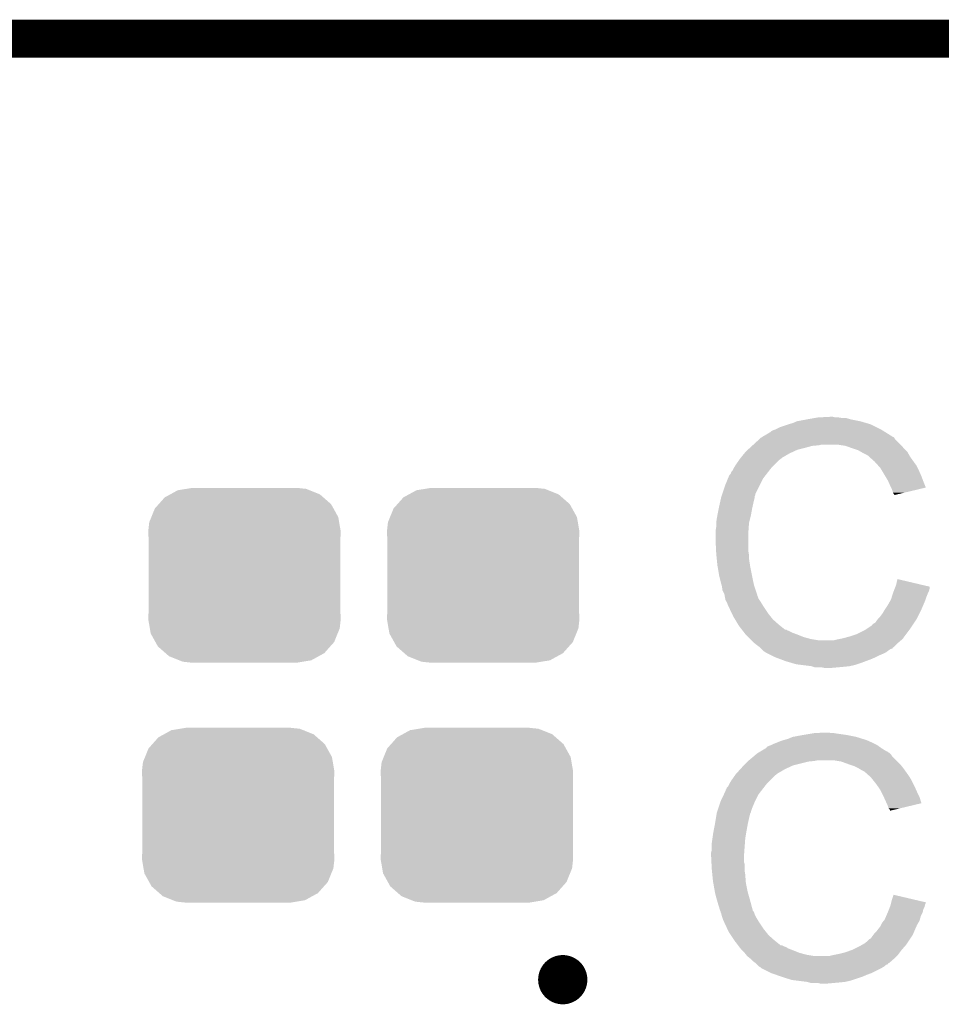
# Model space of a CAD drawing. Extents: x -0.05 to 0.95, y -0.15 to 1.54.
# Tile 25 of 27: x 0.4 to 0.54, y 1.39 to 1.54. Entities that reach past the tile are written whole.
import ezdxf

# ---------------------------------------------------------------- set-up
doc = ezdxf.new("R2010")
doc.units = 0
doc.layers.get('0').update_dxf_attribs({"linetype": 'CONTINUOUS'})
for name, color, linetype in [('AMBIENT_26_CLICK_V100_GKO', 5, 'CONTINUOUS'), ('AMBIENT_26_CLICK_V100_GTO', 14, 'CONTINUOUS'), ('AMBIENT_26_CLICK_V100_GTS', 12, 'CONTINUOUS')]:
    doc.layers.add(name, color=color, linetype=linetype)

# ---------------------------------------------------------------- blocks, each defined once
blk = doc.blocks.new('CUSTOM_62')
for points in [[(-0.01263, 0.01234), (-0.01175, 0.01282), (0.01249, 0.01234), (0.01194, 0.01282)], [(-0.01175, 0.01282), (-0.01057, 0.01347), (0.01194, 0.01282), (0.01032, 0.01347)], [(-0.01057, 0.01347), (-0.0092, 0.01369), (0.01032, 0.01347), (0.00976, 0.01369)], [(-0.0092, 0.01369), (-0.00825, 0.01385), (0.00976, 0.01369), (0.00825, 0.01385)], [(-0.01419, 0.01059), (-0.01358, 0.01127), (0.01409, 0.01059), (0.01371, 0.01127)], [(-0.01358, 0.01127), (-0.01263, 0.01234), (0.01371, 0.01127), (0.01249, 0.01234)], [(-0.01475, 0.00922), (-0.01419, 0.01059), (0.01485, 0.00922), (0.01409, 0.01059)], [(-0.01525, 0.0069), (-0.01508, 0.00841), (0.01525, 0.0069), (0.01499, 0.00841)], [(-0.01508, 0.00841), (-0.01475, 0.00922), (0.01499, 0.00841), (0.01485, 0.00922)], [(-0.0152, 0.00607), (-0.01525, 0.0069), (0.0152, 0.00607), (0.01525, 0.0069)], [(-0.0152, -0.00607), (-0.0152, 0.00607), (0.0152, -0.00607), (0.0152, 0.00607)], [(-0.01525, -0.0069), (-0.0152, -0.00607), (0.01525, -0.0069), (0.0152, -0.00607)], [(-0.01499, -0.00841), (-0.01525, -0.0069), (0.01508, -0.00841), (0.01525, -0.0069)], [(-0.01485, -0.00922), (-0.01499, -0.00841), (0.01475, -0.00922), (0.01508, -0.00841)], [(-0.01409, -0.01059), (-0.01485, -0.00922), (0.01419, -0.01059), (0.01475, -0.00922)], [(-0.01371, -0.01127), (-0.01409, -0.01059), (0.01358, -0.01127), (0.01419, -0.01059)], [(-0.01249, -0.01234), (-0.01371, -0.01127), (0.01263, -0.01234), (0.01358, -0.01127)], [(-0.01194, -0.01282), (-0.01249, -0.01234), (0.01175, -0.01282), (0.01263, -0.01234)], [(-0.01032, -0.01347), (-0.01194, -0.01282), (0.01057, -0.01347), (0.01175, -0.01282)], [(-0.00976, -0.01369), (-0.01032, -0.01347), (0.0092, -0.01369), (0.01057, -0.01347)], [(-0.00825, -0.01385), (-0.00976, -0.01369), (0.00825, -0.01385), (0.0092, -0.01369)]]:
    blk.add_solid(points)

msp = doc.modelspace()

# ---------------------------------------------------------------- linework, layer by layer
at = {"layer": 'AMBIENT_26_CLICK_V100_GKO', "const_width": 0.006}
msp.add_lwpolyline([(0.161, 1.54), (0.741, 1.54)], dxfattribs=at)
at = {"layer": 'AMBIENT_26_CLICK_V100_GTO', "const_width": 0.0039}
for points in [[(0.4835, 1.3929, 1), (0.4835, 1.389)], [(0.4835, 1.389, 1), (0.4835, 1.3929)]]:
    msp.add_lwpolyline(points, format="xyb", dxfattribs=at)
at = {"layer": 'AMBIENT_26_CLICK_V100_GTO'}
for points in [[(0.52333, 1.4799), (0.5239, 1.48), (0.5278, 1.4799), (0.5272, 1.48)], [(0.5239, 1.48), (0.5258, 1.4801), (0.5267, 1.48), (0.5263, 1.4801)], [(0.5172, 1.4781), (0.518, 1.4785), (0.5339, 1.4781), (0.5331, 1.4785)], [(0.518, 1.4785), (0.5192, 1.4789), (0.5331, 1.4785), (0.5323, 1.4789)], [(0.5192, 1.4789), (0.5199, 1.4791), (0.5323, 1.4789), (0.53162, 1.4791)], [(0.5199, 1.4791), (0.5206, 1.4794), (0.53162, 1.4791), (0.5306, 1.4794)], [(0.5206, 1.4794), (0.5222, 1.4797), (0.5306, 1.4794), (0.5291, 1.4797)], [(0.5222, 1.4797), (0.52333, 1.4799), (0.5291, 1.4797), (0.5284, 1.4799)], [(0.5149, 1.4768), (0.51507, 1.4769), (0.53597, 1.4768), (0.5359, 1.4769)], [(0.51507, 1.4769), (0.51523, 1.477), (0.5359, 1.4769), (0.5356, 1.477)], [(0.51523, 1.477), (0.5154, 1.4771), (0.5356, 1.477), (0.5355, 1.4771)], [(0.5154, 1.4771), (0.5164, 1.4777), (0.5355, 1.4771), (0.53454, 1.4777)], [(0.5164, 1.4777), (0.5165, 1.4778), (0.53454, 1.4777), (0.53438, 1.4778)], [(0.5165, 1.4778), (0.5169, 1.478), (0.53438, 1.4778), (0.53406, 1.478)], [(0.5169, 1.478), (0.5172, 1.4781), (0.53406, 1.478), (0.5339, 1.4781)], [(0.51315, 1.4752), (0.51348, 1.4755), (0.5219, 1.4752), (0.523, 1.4755)], [(0.51348, 1.4755), (0.51359, 1.4756), (0.523, 1.4755), (0.5241, 1.4756)], [(0.51359, 1.4756), (0.5137, 1.4757), (0.5241, 1.4756), (0.5245, 1.4757)], [(0.5137, 1.4757), (0.51468, 1.4766), (0.537, 1.4757), (0.5361, 1.4766)], [(0.51468, 1.4766), (0.5149, 1.4768), (0.5361, 1.4766), (0.53597, 1.4768)], [(0.5283, 1.4755), (0.527, 1.4757), (0.5372, 1.4755), (0.537, 1.4757)], [(0.5294, 1.4751), (0.5283, 1.4755), (0.53752, 1.4751), (0.5372, 1.4755)], [(0.51168, 1.4736), (0.51225, 1.4743), (0.5182, 1.4736), (0.5194, 1.4743)], [(0.51225, 1.4743), (0.5125, 1.4746), (0.5194, 1.4743), (0.52005, 1.4746)], [(0.5125, 1.4746), (0.51283, 1.4749), (0.52005, 1.4746), (0.5207, 1.4749)], [(0.51283, 1.4749), (0.51315, 1.4752), (0.5207, 1.4749), (0.5219, 1.4752)], [(0.5297, 1.475), (0.5294, 1.4751), (0.5376, 1.475), (0.53752, 1.4751)], [(0.5303, 1.4748), (0.5297, 1.475), (0.5378, 1.4748), (0.5376, 1.475)], [(0.53083, 1.4745), (0.5303, 1.4748), (0.5381, 1.4745), (0.5378, 1.4748)], [(0.531, 1.4744), (0.53083, 1.4745), (0.53816, 1.4744), (0.5381, 1.4745)], [(0.5316, 1.4741), (0.531, 1.4744), (0.53833, 1.4741), (0.53816, 1.4744)], [(0.5319, 1.4739), (0.5316, 1.4741), (0.53844, 1.4739), (0.53833, 1.4741)], [(0.532, 1.4738), (0.5319, 1.4739), (0.5385, 1.4738), (0.53844, 1.4739)], [(0.5329, 1.473), (0.532, 1.4738), (0.53907, 1.473), (0.5385, 1.4738)], [(0.51066, 1.4721), (0.5109, 1.4725), (0.5166, 1.4721), (0.517, 1.4725)], [(0.5109, 1.4725), (0.51139, 1.4732), (0.517, 1.4725), (0.5177, 1.4732)], [(0.51139, 1.4732), (0.5116, 1.4735), (0.5177, 1.4732), (0.5181, 1.4735)], [(0.5116, 1.4735), (0.51168, 1.4736), (0.5181, 1.4735), (0.5182, 1.4736)], [(0.53344, 1.4724), (0.5329, 1.473), (0.5395, 1.4724), (0.53907, 1.473)], [(0.5338, 1.472), (0.53344, 1.4724), (0.5397, 1.472), (0.5395, 1.4724)], [(0.50965, 1.4703), (0.5099, 1.4709), (0.5152, 1.4703), (0.51567, 1.4709)], [(0.5099, 1.4709), (0.5101, 1.4711), (0.51567, 1.4709), (0.51582, 1.4711)], [(0.5101, 1.4711), (0.5102, 1.4714), (0.51582, 1.4711), (0.51606, 1.4714)], [(0.5102, 1.4714), (0.5104, 1.4716), (0.51606, 1.4714), (0.51621, 1.4716)], [(0.5104, 1.4716), (0.5106, 1.472), (0.51621, 1.4716), (0.51652, 1.472)], [(0.5106, 1.472), (0.51066, 1.4721), (0.51652, 1.472), (0.5166, 1.4721)], [(0.53404, 1.4716), (0.5338, 1.472), (0.5399, 1.4716), (0.5397, 1.472)], [(0.53458, 1.4707), (0.53404, 1.4716), (0.5403, 1.4707), (0.5399, 1.4716)], [(0.535, 1.47), (0.53458, 1.4707), (0.54056, 1.47), (0.5403, 1.4707)], [(0.50877, 1.4679), (0.5092, 1.4692), (0.514, 1.4679), (0.51465, 1.4692)], [(0.5092, 1.4692), (0.50965, 1.4703), (0.51465, 1.4692), (0.5152, 1.4703)], [(0.53504, 1.4699), (0.535, 1.47), (0.5406, 1.4699), (0.54056, 1.47)], [(0.5354, 1.4691), (0.53504, 1.4699), (0.54092, 1.4691), (0.5406, 1.4699)], [(0.5355, 1.4689), (0.5354, 1.4691), (0.541, 1.4689), (0.54092, 1.4691)], [(0.5086, 1.4674), (0.50863, 1.4675), (0.5139, 1.4674), (0.5139, 1.4675)], [(0.50863, 1.4675), (0.5087, 1.4677), (0.5139, 1.4675), (0.514, 1.4677)], [(0.5087, 1.4677), (0.50877, 1.4679), (0.514, 1.4677), (0.514, 1.4679)], [(0.5356, 1.4687), (0.5355, 1.4689), (0.54017, 1.4687), (0.541, 1.4689)], [(0.5358, 1.4681), (0.5356, 1.4687), (0.53766, 1.4681), (0.54017, 1.4687)], [(0.5359, 1.4679), (0.5358, 1.4681), (0.53683, 1.4679), (0.53766, 1.4681)], [(0.536, 1.4678), (0.5359, 1.4679), (0.53641, 1.4678), (0.53683, 1.4679)], [(0.536, 1.4677), (0.536, 1.4678), (0.536, 1.4677), (0.53641, 1.4678)], [(0.5082, 1.4656), (0.5084, 1.4665), (0.5135, 1.4656), (0.5137, 1.4665)], [(0.5084, 1.4665), (0.50858, 1.4673), (0.5137, 1.4665), (0.5139, 1.4673)], [(0.50858, 1.4673), (0.5086, 1.4674), (0.5139, 1.4673), (0.5139, 1.4674)], [(0.5079, 1.464), (0.50799, 1.4645), (0.51318, 1.464), (0.5133, 1.4645)], [(0.50799, 1.4645), (0.5082, 1.4656), (0.5133, 1.4645), (0.5135, 1.4656)], [(0.5078, 1.4633), (0.5079, 1.464), (0.513, 1.4633), (0.51318, 1.464)], [(0.5078, 1.4626), (0.5078, 1.4633), (0.51295, 1.4626), (0.513, 1.4633)], [(0.5077, 1.462), (0.5078, 1.4626), (0.51291, 1.462), (0.51295, 1.4626)], [(0.5077, 1.4619), (0.5077, 1.462), (0.5129, 1.4619), (0.51291, 1.462)], [(0.5077, 1.4605), (0.5077, 1.4619), (0.5129, 1.4605), (0.5129, 1.4619)], [(0.50779, 1.4588), (0.5077, 1.4605), (0.5129, 1.4588), (0.5129, 1.4605)], [(0.5078, 1.4585), (0.50779, 1.4588), (0.51295, 1.4585), (0.5129, 1.4588)], [(0.50783, 1.4582), (0.5078, 1.4585), (0.513, 1.4582), (0.51295, 1.4585)], [(0.50789, 1.4576), (0.50783, 1.4582), (0.513, 1.4576), (0.513, 1.4582)], [(0.508, 1.4565), (0.50789, 1.4576), (0.51317, 1.4565), (0.513, 1.4576)], [(0.50804, 1.4563), (0.508, 1.4565), (0.5132, 1.4563), (0.51317, 1.4565)], [(0.5083, 1.4548), (0.50804, 1.4563), (0.5135, 1.4548), (0.5132, 1.4563)], [(0.5085, 1.454), (0.5083, 1.4548), (0.51367, 1.454), (0.5135, 1.4548)], [(0.50867, 1.4534), (0.5085, 1.454), (0.5138, 1.4534), (0.51367, 1.454)], [(0.53619, 1.4532), (0.5363, 1.4535), (0.5416, 1.4532), (0.54032, 1.4535)], [(0.5363, 1.4535), (0.5365, 1.4544), (0.54032, 1.4535), (0.5365, 1.4544)], [(0.5087, 1.4533), (0.50867, 1.4534), (0.51383, 1.4533), (0.5138, 1.4534)], [(0.5088, 1.4526), (0.5087, 1.4533), (0.51407, 1.4526), (0.51383, 1.4533)], [(0.5091, 1.452), (0.5088, 1.4526), (0.51427, 1.452), (0.51407, 1.4526)], [(0.50912, 1.4519), (0.5091, 1.452), (0.5143, 1.4519), (0.51427, 1.452)], [(0.50913, 1.4518), (0.50912, 1.4519), (0.5143, 1.4518), (0.5143, 1.4519)], [(0.53561, 1.4516), (0.5357, 1.4519), (0.5411, 1.4516), (0.54122, 1.4519)], [(0.5357, 1.4519), (0.53578, 1.4521), (0.54122, 1.4519), (0.5413, 1.4521)], [(0.53578, 1.4521), (0.53592, 1.4525), (0.5413, 1.4521), (0.5415, 1.4525)], [(0.53592, 1.4525), (0.53607, 1.4529), (0.5415, 1.4525), (0.5416, 1.4529)], [(0.53607, 1.4529), (0.53619, 1.4532), (0.5416, 1.4529), (0.5416, 1.4532)], [(0.50917, 1.4516), (0.50913, 1.4518), (0.5144, 1.4516), (0.5143, 1.4518)], [(0.5092, 1.4514), (0.50917, 1.4516), (0.51447, 1.4514), (0.5144, 1.4516)], [(0.50923, 1.4513), (0.5092, 1.4514), (0.5145, 1.4513), (0.51447, 1.4514)], [(0.5093, 1.451), (0.50923, 1.4513), (0.5147, 1.451), (0.5145, 1.4513)], [(0.5095, 1.4507), (0.5093, 1.451), (0.5149, 1.4507), (0.5147, 1.451)], [(0.5096, 1.4504), (0.5095, 1.4507), (0.51509, 1.4504), (0.5149, 1.4507)], [(0.5097, 1.4502), (0.5096, 1.4504), (0.51521, 1.4502), (0.51509, 1.4504)], [(0.5348, 1.45), (0.5351, 1.4505), (0.54047, 1.45), (0.54069, 1.4505)], [(0.5351, 1.4505), (0.53539, 1.451), (0.54069, 1.4505), (0.5409, 1.451)], [(0.53539, 1.451), (0.5355, 1.4512), (0.5409, 1.451), (0.54097, 1.4512)], [(0.5355, 1.4512), (0.53561, 1.4516), (0.54097, 1.4512), (0.5411, 1.4516)], [(0.50984, 1.4499), (0.5097, 1.4502), (0.5154, 1.4499), (0.51521, 1.4502)], [(0.51026, 1.449), (0.50984, 1.4499), (0.516, 1.449), (0.5154, 1.4499)], [(0.5105, 1.4485), (0.51026, 1.449), (0.5164, 1.4485), (0.516, 1.449)], [(0.5338, 1.4485), (0.5341, 1.4489), (0.53975, 1.4485), (0.53995, 1.4489)], [(0.5341, 1.4489), (0.5344, 1.4494), (0.53995, 1.4489), (0.5402, 1.4494)], [(0.5344, 1.4494), (0.53453, 1.4496), (0.5402, 1.4494), (0.5403, 1.4496)], [(0.53453, 1.4496), (0.5348, 1.45), (0.5403, 1.4496), (0.54047, 1.45)], [(0.5108, 1.448), (0.5105, 1.4485), (0.5168, 1.448), (0.5164, 1.4485)], [(0.51128, 1.4472), (0.5108, 1.448), (0.5177, 1.4472), (0.5168, 1.448)], [(0.5326, 1.4472), (0.5328, 1.4474), (0.53897, 1.4472), (0.5391, 1.4474)], [(0.5328, 1.4474), (0.533, 1.4475), (0.5391, 1.4474), (0.53917, 1.4475)], [(0.533, 1.4475), (0.5332, 1.4478), (0.53917, 1.4475), (0.53937, 1.4478)], [(0.5332, 1.4478), (0.53335, 1.448), (0.53937, 1.4478), (0.5395, 1.448)], [(0.53335, 1.448), (0.5335, 1.4482), (0.5395, 1.448), (0.5396, 1.4482)], [(0.5335, 1.4482), (0.5338, 1.4485), (0.5396, 1.4482), (0.53975, 1.4485)], [(0.5114, 1.447), (0.51128, 1.4472), (0.51795, 1.447), (0.5177, 1.4472)], [(0.51186, 1.4464), (0.5114, 1.447), (0.5187, 1.4464), (0.51795, 1.447)], [(0.51194, 1.4463), (0.51186, 1.4464), (0.519, 1.4463), (0.5189, 1.4464)], [(0.51186, 1.4464), (0.51186, 1.4464), (0.5189, 1.4464), (0.5187, 1.4464)], [(0.51202, 1.4462), (0.51194, 1.4463), (0.5193, 1.4462), (0.519, 1.4463)], [(0.51225, 1.4459), (0.51202, 1.4462), (0.5199, 1.4459), (0.5193, 1.4462)], [(0.5124, 1.4457), (0.51225, 1.4459), (0.52043, 1.4457), (0.5199, 1.4459)], [(0.5125, 1.4456), (0.5124, 1.4457), (0.5207, 1.4456), (0.52043, 1.4457)], [(0.5289, 1.4453), (0.5301, 1.4457), (0.5376, 1.4453), (0.5379, 1.4457)], [(0.5301, 1.4457), (0.5313, 1.4463), (0.5379, 1.4457), (0.53835, 1.4463)], [(0.5313, 1.4463), (0.5316, 1.4465), (0.53835, 1.4463), (0.5385, 1.4465)], [(0.5316, 1.4465), (0.5325, 1.4471), (0.5385, 1.4465), (0.5389, 1.4471)], [(0.5325, 1.4471), (0.5325, 1.4472), (0.5389, 1.4471), (0.53897, 1.4472)], [(0.5129, 1.4452), (0.5125, 1.4456), (0.5217, 1.4452), (0.5207, 1.4456)], [(0.5132, 1.4449), (0.5129, 1.4452), (0.5228, 1.4449), (0.5217, 1.4452)], [(0.5134, 1.4447), (0.5132, 1.4449), (0.524, 1.4447), (0.5228, 1.4449)], [(0.5138, 1.4443), (0.5134, 1.4447), (0.5366, 1.4443), (0.53707, 1.4447)], [(0.5143, 1.4439), (0.5138, 1.4443), (0.5362, 1.4439), (0.5366, 1.4443)], [(0.5264, 1.4447), (0.5268, 1.4448), (0.53707, 1.4447), (0.53718, 1.4448)], [(0.5268, 1.4448), (0.5273, 1.4449), (0.53718, 1.4448), (0.5373, 1.4449)], [(0.5273, 1.4449), (0.5278, 1.445), (0.5373, 1.4449), (0.53738, 1.445)], [(0.5278, 1.445), (0.5289, 1.4453), (0.53738, 1.445), (0.5376, 1.4453)], [(0.5147, 1.4436), (0.5143, 1.4439), (0.5359, 1.4436), (0.5362, 1.4439)], [(0.5149, 1.4434), (0.5147, 1.4436), (0.5357, 1.4434), (0.5358, 1.4436)], [(0.5147, 1.4436), (0.5147, 1.4436), (0.5358, 1.4436), (0.5359, 1.4436)], [(0.515, 1.4433), (0.5149, 1.4434), (0.5354, 1.4433), (0.5357, 1.4434)], [(0.5152, 1.4431), (0.515, 1.4433), (0.5351, 1.4431), (0.5354, 1.4433)], [(0.5154, 1.4429), (0.5152, 1.4431), (0.53483, 1.4429), (0.5351, 1.4431)], [(0.5156, 1.4428), (0.5155, 1.4429), (0.5347, 1.4428), (0.53483, 1.4429)], [(0.516, 1.4426), (0.5156, 1.4428), (0.5343, 1.4426), (0.5347, 1.4428)], [(0.5166, 1.4423), (0.516, 1.4426), (0.5336, 1.4423), (0.5343, 1.4426)], [(0.5172, 1.442), (0.5166, 1.4423), (0.533, 1.442), (0.5336, 1.4423)], [(0.518, 1.4417), (0.5172, 1.442), (0.5323, 1.4417), (0.533, 1.442)], [(0.5188, 1.4414), (0.518, 1.4417), (0.5315, 1.4414), (0.5323, 1.4417)], [(0.51982, 1.4411), (0.5188, 1.4414), (0.5307, 1.4411), (0.5315, 1.4414)], [(0.5205, 1.4409), (0.51982, 1.4411), (0.5301, 1.4409), (0.5307, 1.4411)], [(0.5213, 1.4408), (0.5205, 1.4409), (0.5298, 1.4408), (0.5301, 1.4409)], [(0.5229, 1.4406), (0.5213, 1.4408), (0.5289, 1.4406), (0.5298, 1.4408)], [(0.5232, 1.4405), (0.5229, 1.4406), (0.5279, 1.4405), (0.5289, 1.4406)], [(0.5235, 1.4404), (0.5232, 1.4405), (0.5268, 1.4404), (0.5279, 1.4405)], [(0.5251, 1.4403), (0.5246, 1.4404), (0.5257, 1.4403), (0.5268, 1.4404)], [(0.5233, 1.43), (0.5251, 1.4301), (0.526, 1.43), (0.5256, 1.4301)], [(0.5174, 1.4285), (0.5179, 1.4287), (0.5325, 1.4285), (0.53205, 1.4287)], [(0.5179, 1.4287), (0.5185, 1.4289), (0.53205, 1.4287), (0.5316, 1.4289)], [(0.5185, 1.4289), (0.5192, 1.4291), (0.5316, 1.4289), (0.53096, 1.4291)], [(0.5192, 1.4291), (0.5199, 1.4294), (0.53096, 1.4291), (0.53, 1.4294)], [(0.5199, 1.4294), (0.5215, 1.4297), (0.53, 1.4294), (0.5285, 1.4297)], [(0.5215, 1.4297), (0.5227, 1.4299), (0.5285, 1.4297), (0.5271, 1.4299)], [(0.5227, 1.4299), (0.5233, 1.43), (0.5271, 1.4299), (0.5265, 1.43)], [(0.51447, 1.4269), (0.51463, 1.427), (0.5352, 1.4269), (0.535, 1.427)], [(0.51463, 1.427), (0.5148, 1.4271), (0.535, 1.427), (0.5349, 1.4271)], [(0.5148, 1.4271), (0.51563, 1.4276), (0.5348, 1.4271), (0.534, 1.4276)], [(0.5148, 1.4271), (0.5148, 1.4271), (0.5349, 1.4271), (0.5348, 1.4271)], [(0.51563, 1.4276), (0.5158, 1.4277), (0.534, 1.4276), (0.53386, 1.4277)], [(0.5158, 1.4278), (0.5162, 1.428), (0.53372, 1.4278), (0.53344, 1.428)], [(0.5158, 1.4277), (0.5158, 1.4278), (0.53386, 1.4277), (0.53372, 1.4278)], [(0.5162, 1.428), (0.5165, 1.4281), (0.53344, 1.428), (0.5333, 1.4281)], [(0.5165, 1.4281), (0.5169, 1.4283), (0.5333, 1.4281), (0.5329, 1.4283)], [(0.5169, 1.4283), (0.5174, 1.4285), (0.5329, 1.4283), (0.5325, 1.4285)], [(0.5122, 1.4249), (0.5128, 1.4255), (0.52, 1.4249), (0.5224, 1.4255)], [(0.5128, 1.4255), (0.5129, 1.4256), (0.5224, 1.4255), (0.5234, 1.4256)], [(0.5129, 1.4256), (0.513, 1.4257), (0.5234, 1.4256), (0.5239, 1.4257)], [(0.513, 1.4257), (0.51371, 1.4263), (0.5363, 1.4257), (0.5357, 1.4263)], [(0.51371, 1.4263), (0.51406, 1.4266), (0.5357, 1.4263), (0.5355, 1.4266)], [(0.51406, 1.4266), (0.5143, 1.4268), (0.5355, 1.4266), (0.5353, 1.4268)], [(0.5143, 1.4268), (0.51447, 1.4269), (0.5353, 1.4268), (0.5352, 1.4269)], [(0.5276, 1.4255), (0.5264, 1.4257), (0.5365, 1.4255), (0.5363, 1.4257)], [(0.5287, 1.4251), (0.5276, 1.4255), (0.5369, 1.4251), (0.5365, 1.4255)], [(0.51099, 1.4236), (0.51163, 1.4243), (0.5175, 1.4236), (0.5187, 1.4243)], [(0.51163, 1.4243), (0.5119, 1.4246), (0.5187, 1.4243), (0.51935, 1.4246)], [(0.5119, 1.4246), (0.5122, 1.4249), (0.51935, 1.4246), (0.52, 1.4249)], [(0.529, 1.425), (0.5287, 1.4251), (0.537, 1.425), (0.5369, 1.4251)], [(0.5296, 1.4248), (0.529, 1.425), (0.53716, 1.4248), (0.537, 1.425)], [(0.5302, 1.4245), (0.5296, 1.4248), (0.5374, 1.4245), (0.53716, 1.4248)], [(0.5304, 1.4244), (0.5302, 1.4245), (0.53747, 1.4244), (0.5374, 1.4245)], [(0.5309, 1.4241), (0.5304, 1.4244), (0.53769, 1.4241), (0.53747, 1.4244)], [(0.5313, 1.4239), (0.5309, 1.4241), (0.53783, 1.4239), (0.53769, 1.4241)], [(0.5314, 1.4238), (0.5313, 1.4239), (0.5379, 1.4238), (0.53783, 1.4239)], [(0.50996, 1.4221), (0.5102, 1.4225), (0.5159, 1.4221), (0.5163, 1.4225)], [(0.5102, 1.4225), (0.51069, 1.4232), (0.5163, 1.4225), (0.517, 1.4232)], [(0.51069, 1.4232), (0.5109, 1.4235), (0.517, 1.4232), (0.5174, 1.4235)], [(0.5109, 1.4235), (0.51099, 1.4236), (0.5174, 1.4235), (0.5175, 1.4236)], [(0.53219, 1.4231), (0.5314, 1.4238), (0.5384, 1.4231), (0.5379, 1.4238)], [(0.5323, 1.423), (0.53219, 1.4231), (0.53846, 1.423), (0.5384, 1.4231)], [(0.53278, 1.4224), (0.5323, 1.423), (0.5388, 1.4224), (0.53846, 1.423)], [(0.5331, 1.422), (0.53278, 1.4224), (0.539, 1.422), (0.5388, 1.4224)], [(0.50902, 1.4203), (0.5093, 1.4209), (0.5145, 1.4203), (0.51497, 1.4209)], [(0.5093, 1.421), (0.5094, 1.4211), (0.51504, 1.421), (0.51512, 1.4211)], [(0.5093, 1.4209), (0.5093, 1.421), (0.51497, 1.4209), (0.51504, 1.421)], [(0.5094, 1.4211), (0.5095, 1.4214), (0.51512, 1.4211), (0.51536, 1.4214)], [(0.5095, 1.4214), (0.5097, 1.4216), (0.51536, 1.4214), (0.51551, 1.4216)], [(0.5097, 1.4216), (0.5099, 1.422), (0.51551, 1.4216), (0.51582, 1.422)], [(0.5099, 1.422), (0.50996, 1.4221), (0.51582, 1.422), (0.5159, 1.4221)], [(0.53338, 1.4216), (0.5331, 1.422), (0.5392, 1.4216), (0.539, 1.422)], [(0.5338, 1.421), (0.53338, 1.4216), (0.53947, 1.421), (0.5392, 1.4216)], [(0.53395, 1.4207), (0.5338, 1.421), (0.5396, 1.4207), (0.53947, 1.421)], [(0.50847, 1.4191), (0.5085, 1.4192), (0.5139, 1.4191), (0.51395, 1.4192)], [(0.5085, 1.4192), (0.50902, 1.4203), (0.51395, 1.4192), (0.5145, 1.4203)], [(0.5343, 1.42), (0.53395, 1.4207), (0.53995, 1.42), (0.5396, 1.4207)], [(0.53434, 1.4199), (0.5343, 1.42), (0.54, 1.4199), (0.53995, 1.42)], [(0.5347, 1.4191), (0.53434, 1.4199), (0.54024, 1.4191), (0.54, 1.4199)], [(0.50793, 1.4175), (0.508, 1.4177), (0.5133, 1.4175), (0.5133, 1.4177)], [(0.508, 1.4177), (0.50803, 1.4178), (0.5133, 1.4177), (0.5134, 1.4178)], [(0.50803, 1.4178), (0.50807, 1.4179), (0.5134, 1.4178), (0.5134, 1.4179)], [(0.50807, 1.4179), (0.50847, 1.4191), (0.5134, 1.4179), (0.5139, 1.4191)], [(0.5348, 1.4189), (0.5347, 1.4191), (0.5403, 1.4189), (0.54024, 1.4191)], [(0.5349, 1.4187), (0.5348, 1.4189), (0.53947, 1.4187), (0.5403, 1.4189)], [(0.5351, 1.4181), (0.5349, 1.4187), (0.53696, 1.4181), (0.53947, 1.4187)], [(0.5353, 1.4179), (0.5351, 1.4181), (0.53613, 1.4179), (0.53696, 1.4181)], [(0.5353, 1.4177), (0.5353, 1.4179), (0.5353, 1.4177), (0.53613, 1.4179)], [(0.5076, 1.4156), (0.50775, 1.4165), (0.5128, 1.4156), (0.513, 1.4165)], [(0.50775, 1.4165), (0.50788, 1.4173), (0.513, 1.4165), (0.5132, 1.4173)], [(0.50788, 1.4173), (0.5079, 1.4174), (0.5132, 1.4173), (0.51325, 1.4174)], [(0.5079, 1.4174), (0.50793, 1.4175), (0.51325, 1.4174), (0.5133, 1.4175)], [(0.5073, 1.414), (0.50739, 1.4145), (0.51252, 1.414), (0.5126, 1.4145)], [(0.50739, 1.4145), (0.5076, 1.4156), (0.5126, 1.4145), (0.5128, 1.4156)], [(0.5071, 1.4126), (0.5072, 1.4133), (0.51235, 1.4126), (0.5124, 1.4133)], [(0.5072, 1.4133), (0.5073, 1.414), (0.5124, 1.4133), (0.51252, 1.414)], [(0.507, 1.4111), (0.5071, 1.4115), (0.51224, 1.4111), (0.51227, 1.4115)], [(0.5071, 1.4115), (0.5071, 1.4126), (0.51227, 1.4115), (0.51235, 1.4126)], [(0.507, 1.4105), (0.507, 1.4111), (0.5122, 1.4105), (0.51224, 1.4111)], [(0.50704, 1.4096), (0.507, 1.4105), (0.5122, 1.4096), (0.5122, 1.4105)], [(0.50706, 1.4093), (0.50704, 1.4096), (0.5123, 1.4093), (0.5122, 1.4096)], [(0.5071, 1.4085), (0.50706, 1.4093), (0.5123, 1.4085), (0.5123, 1.4093)], [(0.50713, 1.4082), (0.5071, 1.4085), (0.5123, 1.4082), (0.5123, 1.4085)], [(0.50719, 1.4076), (0.50713, 1.4082), (0.5124, 1.4076), (0.5123, 1.4082)], [(0.5073, 1.4065), (0.50719, 1.4076), (0.51248, 1.4065), (0.5124, 1.4076)], [(0.50734, 1.4063), (0.5073, 1.4065), (0.5125, 1.4063), (0.51248, 1.4065)], [(0.5076, 1.4048), (0.50734, 1.4063), (0.5128, 1.4048), (0.5125, 1.4063)], [(0.5078, 1.404), (0.5076, 1.4048), (0.51303, 1.404), (0.5128, 1.4048)], [(0.50797, 1.4034), (0.5078, 1.404), (0.5132, 1.4034), (0.51303, 1.404)], [(0.5356, 1.4035), (0.5359, 1.4044), (0.53972, 1.4035), (0.5359, 1.4044)], [(0.5082, 1.4026), (0.50797, 1.4034), (0.51341, 1.4026), (0.5132, 1.4034)], [(0.50843, 1.4019), (0.5082, 1.4026), (0.5136, 1.4019), (0.51341, 1.4026)], [(0.5351, 1.4019), (0.53517, 1.4021), (0.54056, 1.4019), (0.5406, 1.4021)], [(0.53517, 1.4021), (0.53532, 1.4025), (0.5406, 1.4021), (0.5408, 1.4025)], [(0.53532, 1.4025), (0.5354, 1.4027), (0.5408, 1.4025), (0.54085, 1.4027)], [(0.5354, 1.4027), (0.53545, 1.4029), (0.54085, 1.4027), (0.5409, 1.4029)], [(0.53545, 1.4029), (0.5355, 1.4031), (0.5409, 1.4029), (0.541, 1.4031)], [(0.5355, 1.4031), (0.53552, 1.4032), (0.541, 1.4031), (0.541, 1.4032)], [(0.53552, 1.4032), (0.5356, 1.4035), (0.541, 1.4032), (0.53972, 1.4035)], [(0.50847, 1.4018), (0.50843, 1.4019), (0.5137, 1.4018), (0.5136, 1.4019)], [(0.50853, 1.4016), (0.50847, 1.4018), (0.5138, 1.4016), (0.5137, 1.4018)], [(0.5086, 1.4014), (0.50853, 1.4016), (0.51387, 1.4014), (0.5138, 1.4016)], [(0.50862, 1.4013), (0.5086, 1.4014), (0.5139, 1.4013), (0.51387, 1.4014)], [(0.5087, 1.401), (0.50862, 1.4013), (0.51405, 1.401), (0.5139, 1.4013)], [(0.5088, 1.4007), (0.5087, 1.401), (0.5142, 1.4007), (0.51405, 1.401)], [(0.5089, 1.4004), (0.5088, 1.4007), (0.51439, 1.4004), (0.5142, 1.4007)], [(0.53434, 1.4003), (0.5345, 1.4005), (0.54, 1.4003), (0.54006, 1.4005)], [(0.5345, 1.4005), (0.53471, 1.401), (0.54006, 1.4005), (0.5402, 1.401)], [(0.53471, 1.401), (0.53497, 1.4016), (0.5402, 1.401), (0.5405, 1.4016)], [(0.53497, 1.4016), (0.5351, 1.4019), (0.5405, 1.4016), (0.54056, 1.4019)], [(0.509, 1.4002), (0.5089, 1.4004), (0.51451, 1.4002), (0.51439, 1.4004)], [(0.50914, 1.3999), (0.509, 1.4002), (0.5147, 1.3999), (0.51451, 1.4002)], [(0.50956, 1.399), (0.50914, 1.3999), (0.5153, 1.399), (0.5147, 1.3999)], [(0.5098, 1.3985), (0.50956, 1.399), (0.5157, 1.3985), (0.5153, 1.399)], [(0.5331, 1.3985), (0.5334, 1.3989), (0.53912, 1.3985), (0.53929, 1.3989)], [(0.5334, 1.3989), (0.5338, 1.3994), (0.53929, 1.3989), (0.53951, 1.3994)], [(0.5338, 1.3994), (0.5339, 1.3996), (0.53951, 1.3994), (0.5396, 1.3996)], [(0.5339, 1.3996), (0.5341, 1.4), (0.5396, 1.3996), (0.53983, 1.4)], [(0.5341, 1.4), (0.53434, 1.4003), (0.53983, 1.4), (0.54, 1.4003)], [(0.51013, 1.398), (0.5098, 1.3985), (0.5161, 1.398), (0.5157, 1.3985)], [(0.51067, 1.3972), (0.51013, 1.398), (0.517, 1.3972), (0.5161, 1.398)], [(0.5318, 1.3971), (0.5321, 1.3974), (0.5383, 1.3971), (0.5385, 1.3974)], [(0.5321, 1.3974), (0.5323, 1.3975), (0.5385, 1.3974), (0.53857, 1.3975)], [(0.5323, 1.3975), (0.5325, 1.3978), (0.53857, 1.3975), (0.53877, 1.3978)], [(0.5325, 1.3978), (0.53265, 1.398), (0.53877, 1.3978), (0.5389, 1.398)], [(0.53265, 1.398), (0.5328, 1.3982), (0.5389, 1.398), (0.53899, 1.3982)], [(0.5328, 1.3982), (0.5331, 1.3985), (0.53899, 1.3982), (0.53912, 1.3985)], [(0.5108, 1.397), (0.51067, 1.3972), (0.51725, 1.397), (0.517, 1.3972)], [(0.51126, 1.3964), (0.5108, 1.397), (0.518, 1.3964), (0.51725, 1.397)], [(0.51142, 1.3962), (0.51126, 1.3964), (0.5186, 1.3962), (0.5182, 1.3964)], [(0.51126, 1.3964), (0.51126, 1.3964), (0.5182, 1.3964), (0.518, 1.3964)], [(0.51149, 1.3961), (0.51142, 1.3962), (0.5189, 1.3961), (0.5186, 1.3962)], [(0.51165, 1.3959), (0.51149, 1.3961), (0.5192, 1.3959), (0.5189, 1.3961)], [(0.5118, 1.3957), (0.51165, 1.3959), (0.51973, 1.3957), (0.5192, 1.3959)], [(0.5294, 1.3957), (0.5306, 1.3963), (0.5372, 1.3957), (0.53773, 1.3963)], [(0.5306, 1.3963), (0.53095, 1.3965), (0.53773, 1.3963), (0.5379, 1.3965)], [(0.53095, 1.3965), (0.5313, 1.3967), (0.5379, 1.3965), (0.53803, 1.3967)], [(0.5313, 1.3967), (0.5318, 1.3971), (0.53803, 1.3967), (0.5383, 1.3971)], [(0.5119, 1.3956), (0.5118, 1.3957), (0.52, 1.3956), (0.51973, 1.3957)], [(0.5123, 1.3952), (0.5119, 1.3956), (0.521, 1.3952), (0.52, 1.3956)], [(0.51254, 1.3949), (0.5123, 1.3952), (0.5221, 1.3949), (0.521, 1.3952)], [(0.5127, 1.3947), (0.51254, 1.3949), (0.5233, 1.3947), (0.5221, 1.3949)], [(0.5132, 1.3943), (0.5127, 1.3947), (0.536, 1.3943), (0.5364, 1.3947)], [(0.5136, 1.3939), (0.5132, 1.3943), (0.53554, 1.3939), (0.536, 1.3943)], [(0.5257, 1.3947), (0.5261, 1.3948), (0.5364, 1.3947), (0.5365, 1.3948)], [(0.5261, 1.3948), (0.5266, 1.3949), (0.5365, 1.3948), (0.5366, 1.3949)], [(0.5266, 1.3949), (0.5271, 1.395), (0.5366, 1.3949), (0.53667, 1.395)], [(0.5271, 1.395), (0.5283, 1.3953), (0.53667, 1.395), (0.5369, 1.3953)], [(0.5283, 1.3953), (0.5294, 1.3957), (0.5369, 1.3953), (0.5372, 1.3957)], [(0.514, 1.3936), (0.5136, 1.3939), (0.5352, 1.3936), (0.53554, 1.3939)], [(0.5142, 1.3934), (0.514, 1.3936), (0.535, 1.3934), (0.5351, 1.3936)], [(0.514, 1.3936), (0.514, 1.3936), (0.5351, 1.3936), (0.5352, 1.3936)], [(0.5143, 1.3933), (0.5142, 1.3934), (0.5347, 1.3933), (0.535, 1.3934)], [(0.5145, 1.3931), (0.5143, 1.3933), (0.5345, 1.3931), (0.5347, 1.3933)], [(0.5148, 1.3929), (0.5145, 1.3931), (0.53417, 1.3929), (0.5345, 1.3931)], [(0.5149, 1.3928), (0.5149, 1.3929), (0.534, 1.3928), (0.53417, 1.3929)], [(0.5165, 1.392), (0.5149, 1.3928), (0.5324, 1.392), (0.534, 1.3928)], [(0.51735, 1.3917), (0.5165, 1.392), (0.5316, 1.3917), (0.5324, 1.392)], [(0.5182, 1.3914), (0.51735, 1.3917), (0.5309, 1.3914), (0.5316, 1.3917)], [(0.5198, 1.3909), (0.5182, 1.3914), (0.5294, 1.3909), (0.5309, 1.3914)], [(0.5206, 1.3908), (0.5198, 1.3909), (0.5291, 1.3908), (0.5294, 1.3909)], [(0.5222, 1.3906), (0.5206, 1.3908), (0.5282, 1.3906), (0.5291, 1.3908)], [(0.52255, 1.3905), (0.5222, 1.3906), (0.5272, 1.3905), (0.5282, 1.3906)], [(0.5229, 1.3904), (0.52255, 1.3905), (0.5261, 1.3904), (0.5272, 1.3905)], [(0.5244, 1.3903), (0.524, 1.3904), (0.525, 1.3903), (0.5261, 1.3904)]]:
    msp.add_solid(points, dxfattribs=at)

# ---------------------------------------------------------------- block references
at = {"layer": 'AMBIENT_26_CLICK_V100_GTS'}
for p in [(0.4331, 1.455), (0.4709, 1.455), (0.4321, 1.417), (0.4699, 1.417)]:
    msp.add_blockref('CUSTOM_62', p, dxfattribs=at)

doc.saveas('drawing.dxf')
